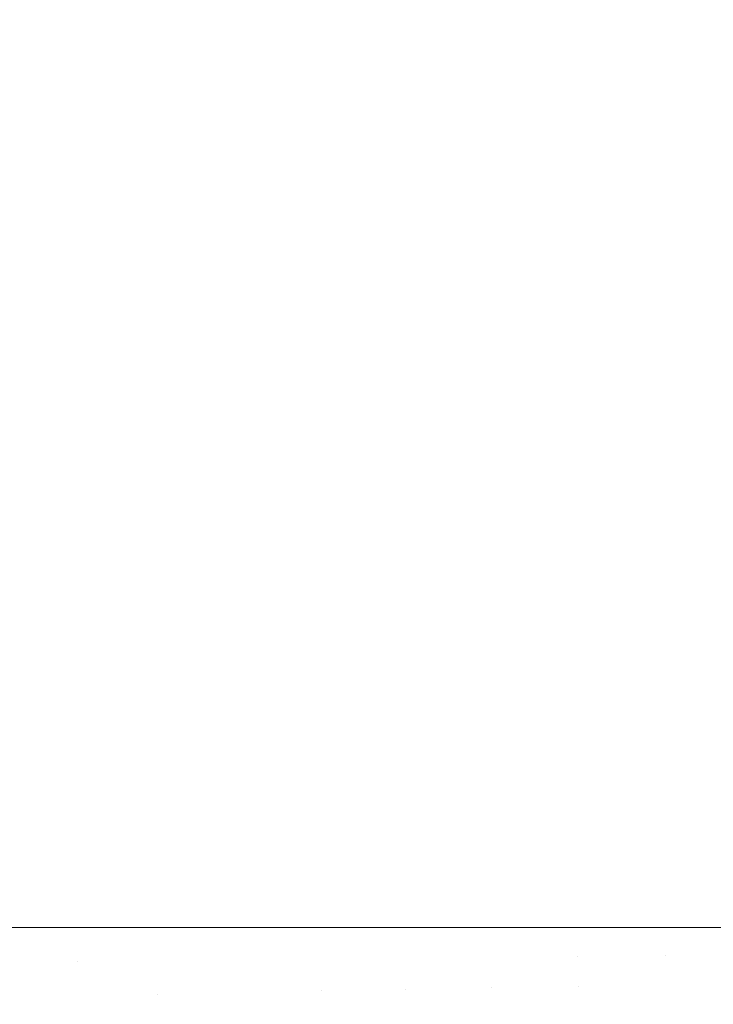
# Model space of a CAD drawing. Header units: centimetres. Extents: x -44.1 to 45.2, y 4.2 to 6.
# Tile 40 of 256: x -44.0532 to -44.0277, y 4.2974 to 4.3336. Entities that reach past the tile are written whole.
import ezdxf

# ---------------------------------------------------------------- set-up
doc = ezdxf.new("R2010")
doc.units = ezdxf.units.CM
doc.header["$LTSCALE"] = 2.54
doc.layers.add('Lucido design-1', color=7, linetype='Continuous')

# ---------------------------------------------------------------- blocks, each defined once
blk = doc.blocks.new('Gruppo-4-1')
at = {"color": 7, "linetype": 'Continuous', "lineweight": 9}
for points, invisible_edges in [([(-44.051116, 5.900212, -2276.2607), (-44.054121, 5.900212, -2276.263049), (-44.054121, 4.300212, -2276.263049), (-44.051116, 4.300212, -2276.2607)], 10), ([(-44.051116, 4.300212, -2276.98364), (-44.054121, 4.300212, -2276.981291), (-44.054121, 5.900212, -2276.981291), (-44.051116, 5.900212, -2276.98364)], 10), ([(-44.051116, 4.300212, -2276.2607), (-44.050148, 4.300212, -2276.259943), (-44.050148, 5.900212, -2276.259943), (-44.051116, 5.900212, -2276.2607)], 10), ([(-44.051116, 5.900212, -2276.98364), (-44.050148, 5.900212, -2276.984397), (-44.050148, 4.300212, -2276.984397), (-44.051116, 4.300212, -2276.98364)], 10), ([(-44.048196, 5.900212, -2276.258537), (-44.050148, 5.900212, -2276.259943), (-44.050148, 4.300212, -2276.259943), (-44.048196, 4.300212, -2276.258537)], 10), ([(-44.048196, 4.300212, -2276.985803), (-44.050148, 4.300212, -2276.984397), (-44.050148, 5.900212, -2276.984397), (-44.048196, 5.900212, -2276.985803)], 10), ([(-44.048196, 4.300212, -2276.258537), (-44.045805, 4.300212, -2276.256815), (-44.045805, 5.900212, -2276.256815), (-44.048196, 5.900212, -2276.258537)], 10), ([(-44.048196, 5.900212, -2276.985803), (-44.045805, 5.900212, -2276.987525), (-44.045805, 4.300212, -2276.987525), (-44.048196, 4.300212, -2276.985803)], 10), ([(-44.042166, 5.900212, -2276.254404), (-44.045805, 5.900212, -2276.256815), (-44.045805, 4.300212, -2276.256815), (-44.042166, 4.300212, -2276.254404)], 10), ([(-44.045805, 5.900212, -2276.987525), (-44.041064, 5.900212, -2276.990665), (-44.041064, 4.300212, -2276.990665), (-44.042166, 4.300212, -2276.989936)], 10), ([(-44.042166, 4.300212, -2276.989936), (-44.045805, 4.300212, -2276.987525), (-44.045805, 5.900212, -2276.987525)], 10), ([(-44.042166, 4.300212, -2276.254404), (-44.041064, 4.300212, -2276.253675), (-44.041064, 5.900212, -2276.253675), (-44.042166, 5.900212, -2276.254404)], 10), ([(-44.039055, 5.900212, -2276.252454), (-44.041064, 5.900212, -2276.253675), (-44.041064, 4.300212, -2276.253675), (-44.039055, 4.300212, -2276.252454)], 10), ([(-44.041064, 5.900212, -2276.990665), (-44.035898, 5.900212, -2276.993804), (-44.035898, 4.300212, -2276.993804), (-44.03591, 4.300212, -2276.993797)], 10), ([(-44.03591, 4.300212, -2276.993797), (-44.041064, 4.300212, -2276.990665), (-44.041064, 5.900212, -2276.990665)], 10), ([(-44.03591, 5.900212, -2276.250543), (-44.039055, 5.900212, -2276.252454), (-44.039055, 4.300212, -2276.252454), (-44.035898, 4.300212, -2276.250536)], 10), ([(-44.035898, 4.300212, -2276.250536), (-44.035898, 5.900212, -2276.250536), (-44.03591, 5.900212, -2276.250543)], 9), ([(-44.032689, 5.900212, -2276.248754), (-44.035898, 5.900212, -2276.250536), (-44.035898, 4.300212, -2276.250536), (-44.032689, 4.300212, -2276.248754)], 10), ([(-44.035898, 5.900212, -2276.993804), (-44.030279, 5.900212, -2276.996924), (-44.030279, 4.300212, -2276.996924), (-44.032689, 4.300212, -2276.995586)], 10), ([(-44.032689, 4.300212, -2276.995586), (-44.035898, 4.300212, -2276.993804), (-44.035898, 5.900212, -2276.993804)], 10), ([(-44.032689, 4.300212, -2276.248754), (-44.030279, 4.300212, -2276.247416), (-44.030279, 5.900212, -2276.247416), (-44.032689, 5.900212, -2276.248754)], 10), ([(-44.026161, 5.900212, -2276.245334), (-44.030279, 5.900212, -2276.247416), (-44.030279, 4.300212, -2276.247416), (-44.026161, 4.300212, -2276.245334)], 10), ([(-44.030279, 5.900212, -2276.996924), (-44.024183, 5.900212, -2277.000005), (-44.024183, 4.300212, -2277.000005), (-44.02945, 4.300212, -2276.997343)], 10), ([(-44.02945, 4.300212, -2276.997343), (-44.030279, 4.300212, -2276.996924), (-44.030279, 5.900212, -2276.996924)], 10), ([(-44.05111, 4.29897, -2276.260685), (-44.051116, 4.300212, -2276.2607), (-44.054121, 4.300212, -2276.263049), (-44.05395, 4.298943, -2276.262924)], 13), ([(-44.05395, 4.298943, -2276.981416), (-44.054121, 4.300212, -2276.981291), (-44.051116, 4.300212, -2276.98364), (-44.05111, 4.29897, -2276.983655)], 13), ([(-44.050148, 4.300212, -2276.259943), (-44.051116, 4.300212, -2276.2607), (-44.05111, 4.29897, -2276.260685)], 10), ([(-44.05111, 4.29897, -2276.983655), (-44.051116, 4.300212, -2276.98364), (-44.050148, 4.300212, -2276.984397)], 9), ([(-44.05111, 4.29897, -2276.260685), (-44.05106, 4.297709, -2276.260685), (-44.050148, 4.300212, -2276.259943)], 11), ([(-44.050148, 4.300212, -2276.984397), (-44.05106, 4.297709, -2276.983655), (-44.05111, 4.29897, -2276.983655)], 11), ([(-44.050148, 4.300212, -2276.259943), (-44.05106, 4.297709, -2276.260685), (-44.048146, 4.297764, -2276.258516)], 11), ([(-44.048146, 4.297764, -2276.985824), (-44.05106, 4.297709, -2276.983655), (-44.050148, 4.300212, -2276.984397)], 11), ([(-44.048146, 4.297764, -2276.258516), (-44.048196, 4.300212, -2276.258537), (-44.050148, 4.300212, -2276.259943)], 9), ([(-44.050148, 4.300212, -2276.984397), (-44.048196, 4.300212, -2276.985803), (-44.048146, 4.297764, -2276.985824)], 10), ([(-44.045805, 4.300212, -2276.256815), (-44.048196, 4.300212, -2276.258537), (-44.048146, 4.297764, -2276.258516)], 10), ([(-44.048146, 4.297764, -2276.985824), (-44.048196, 4.300212, -2276.985803), (-44.045805, 4.300212, -2276.987525)], 9), ([(-44.048146, 4.297764, -2276.258516), (-44.045162, 4.297821, -2276.256417), (-44.045805, 4.300212, -2276.256815)], 11), ([(-44.045805, 4.300212, -2276.987525), (-44.045162, 4.297821, -2276.987923), (-44.048146, 4.297764, -2276.985824)], 11), ([(-44.042166, 4.300212, -2276.254404), (-44.045805, 4.300212, -2276.256815), (-44.045162, 4.297821, -2276.256417), (-44.042114, 4.297879, -2276.254388)], 14), ([(-44.042114, 4.297879, -2276.989952), (-44.045162, 4.297821, -2276.987923), (-44.045805, 4.300212, -2276.987525), (-44.042166, 4.300212, -2276.989936)], 11), ([(-44.041064, 4.300212, -2276.253675), (-44.042166, 4.300212, -2276.254404), (-44.042114, 4.297879, -2276.254388)], 10), ([(-44.042114, 4.297879, -2276.989952), (-44.042166, 4.300212, -2276.989936), (-44.041064, 4.300212, -2276.990665)], 9), ([(-44.041064, 4.300212, -2276.253675), (-44.042114, 4.297879, -2276.254388), (-44.039009, 4.297937, -2276.25243)], 11), ([(-44.041064, 4.300212, -2276.990665), (-44.039009, 4.297937, -2276.99191), (-44.042114, 4.297879, -2276.989952)], 11), ([(-44.039009, 4.297937, -2276.25243), (-44.039055, 4.300212, -2276.252454), (-44.041064, 4.300212, -2276.253675)], 9), ([(-44.039009, 4.297937, -2276.99191), (-44.041064, 4.300212, -2276.990665), (-44.03591, 4.300212, -2276.993797)], 9), ([(-44.035898, 4.300212, -2276.250536), (-44.039055, 4.300212, -2276.252454), (-44.039009, 4.297937, -2276.25243)], 10), ([(-44.039009, 4.297937, -2276.25243), (-44.035851, 4.297997, -2276.250543), (-44.035898, 4.300212, -2276.250536)], 11), ([(-44.03591, 4.300212, -2276.993797), (-44.035851, 4.297997, -2276.993797), (-44.039009, 4.297937, -2276.99191)], 11), ([(-44.035851, 4.297997, -2276.993797), (-44.03591, 4.300212, -2276.993797), (-44.035898, 4.300212, -2276.993804)], 9), ([(-44.032689, 4.300212, -2276.248754), (-44.035898, 4.300212, -2276.250536), (-44.035851, 4.297997, -2276.250543)], 10), ([(-44.035898, 4.300212, -2276.993804), (-44.032689, 4.300212, -2276.995586), (-44.03269, 4.299143, -2276.995613)], 10), ([(-44.03269, 4.299143, -2276.995613), (-44.035851, 4.297997, -2276.993797), (-44.035898, 4.300212, -2276.993804)], 11), ([(-44.035851, 4.297997, -2276.250543), (-44.032647, 4.298058, -2276.248727), (-44.032689, 4.300212, -2276.248754)], 11), ([(-44.03269, 4.299143, -2276.995613), (-44.032689, 4.300212, -2276.995586), (-44.030279, 4.300212, -2276.996924)], 9), ([(-44.030279, 4.300212, -2276.996924), (-44.029443, 4.299174, -2276.997357), (-44.03269, 4.299143, -2276.995613)], 11), ([(-44.030279, 4.300212, -2276.247416), (-44.032689, 4.300212, -2276.248754), (-44.032647, 4.298058, -2276.248727)], 10), ([(-44.032647, 4.298058, -2276.248727), (-44.029401, 4.298119, -2276.246983), (-44.030279, 4.300212, -2276.247416)], 11), ([(-44.029401, 4.298119, -2276.246983), (-44.02612, 4.298182, -2276.245308), (-44.026161, 4.300212, -2276.245334), (-44.030279, 4.300212, -2276.247416)], 11), ([(-44.030279, 4.300212, -2276.996924), (-44.02945, 4.300212, -2276.997343), (-44.029443, 4.299174, -2276.997357)], 10), ([(-44.02945, 4.300212, -2276.997343), (-44.024183, 4.300212, -2277.000005), (-44.026161, 4.299205, -2276.999031), (-44.029443, 4.299174, -2276.997357)], 14), ([(-44.03269, 4.299143, -2276.995613), (-44.032647, 4.298058, -2276.995613), (-44.035851, 4.297997, -2276.993797)], 11), ([(-44.029401, 4.298119, -2276.997357), (-44.032647, 4.298058, -2276.995613), (-44.03269, 4.299143, -2276.995613), (-44.029443, 4.299174, -2276.997357)], 15), ([(-44.029443, 4.299174, -2276.997357), (-44.026161, 4.299205, -2276.999031), (-44.02612, 4.298182, -2276.999031), (-44.029401, 4.298119, -2276.997357)], 15), ([(-44.05395, 4.298943, -2276.262924), (-44.053899, 4.297655, -2276.262924), (-44.05106, 4.297709, -2276.260685), (-44.05111, 4.29897, -2276.260685)], 15), ([(-44.05111, 4.29897, -2276.983655), (-44.05106, 4.297709, -2276.983655), (-44.053899, 4.297655, -2276.981416), (-44.05395, 4.298943, -2276.981416)], 15), ([(-44.035667, 4.295715, -2276.250543), (-44.032468, 4.295838, -2276.248727), (-44.032647, 4.298058, -2276.248727), (-44.035851, 4.297997, -2276.250543)], 15), ([(-44.035667, 4.295715, -2276.993797), (-44.035851, 4.297997, -2276.993797), (-44.032647, 4.298058, -2276.995613), (-44.032573, 4.296956, -2276.995613)], 15), ([(-44.029401, 4.298119, -2276.246983), (-44.032647, 4.298058, -2276.248727), (-44.032468, 4.295838, -2276.248727), (-44.029227, 4.295963, -2276.246983)], 15), ([(-44.02933, 4.297049, -2276.997357), (-44.032573, 4.296956, -2276.995613), (-44.032647, 4.298058, -2276.995613), (-44.029401, 4.298119, -2276.997357)], 15), ([(-44.029227, 4.295963, -2276.246983), (-44.025951, 4.296089, -2276.245308), (-44.02612, 4.298182, -2276.245308), (-44.029401, 4.298119, -2276.246983)], 15), ([(-44.029401, 4.298119, -2276.997357), (-44.02612, 4.298182, -2276.999031), (-44.026051, 4.297143, -2276.999031), (-44.02933, 4.297049, -2276.997357)], 15), ([(-44.050975, 4.296429, -2276.260685), (-44.05106, 4.297709, -2276.260685), (-44.053899, 4.297655, -2276.262924), (-44.053812, 4.296347, -2276.262924)], 15), ([(-44.053812, 4.296347, -2276.981416), (-44.053899, 4.297655, -2276.981416), (-44.05106, 4.297709, -2276.983655), (-44.050975, 4.296429, -2276.983655)], 15), ([(-44.048146, 4.297764, -2276.258516), (-44.05106, 4.297709, -2276.260685), (-44.050975, 4.296429, -2276.260685)], 11), ([(-44.050975, 4.296429, -2276.983655), (-44.05106, 4.297709, -2276.983655), (-44.048146, 4.297764, -2276.985824)], 11), ([(-44.050975, 4.296429, -2276.260685), (-44.050852, 4.295129, -2276.260685), (-44.047942, 4.295241, -2276.258516), (-44.048146, 4.297764, -2276.258516)], 15), ([(-44.048146, 4.297764, -2276.985824), (-44.047942, 4.295241, -2276.985824), (-44.050852, 4.295129, -2276.983655), (-44.050975, 4.296429, -2276.983655)], 15), ([(-44.047942, 4.295241, -2276.258516), (-44.044963, 4.295356, -2276.256417), (-44.045162, 4.297821, -2276.256417), (-44.048146, 4.297764, -2276.258516)], 15), ([(-44.048146, 4.297764, -2276.985824), (-44.045162, 4.297821, -2276.987923), (-44.044963, 4.295356, -2276.987923), (-44.047942, 4.295241, -2276.985824)], 15), ([(-44.042114, 4.297879, -2276.254388), (-44.045162, 4.297821, -2276.256417), (-44.044963, 4.295356, -2276.256417), (-44.04192, 4.295474, -2276.254388)], 15), ([(-44.04192, 4.295474, -2276.989952), (-44.044963, 4.295356, -2276.987923), (-44.045162, 4.297821, -2276.987923), (-44.042114, 4.297879, -2276.989952)], 15), ([(-44.04192, 4.295474, -2276.254388), (-44.03882, 4.295593, -2276.25243), (-44.039009, 4.297937, -2276.25243), (-44.042114, 4.297879, -2276.254388)], 15), ([(-44.042114, 4.297879, -2276.989952), (-44.039009, 4.297937, -2276.99191), (-44.03882, 4.295593, -2276.99191), (-44.04192, 4.295474, -2276.989952)], 15), ([(-44.035851, 4.297997, -2276.250543), (-44.039009, 4.297937, -2276.25243), (-44.03882, 4.295593, -2276.25243), (-44.035667, 4.295715, -2276.250543)], 15), ([(-44.035667, 4.295715, -2276.993797), (-44.03882, 4.295593, -2276.99191), (-44.039009, 4.297937, -2276.99191), (-44.035851, 4.297997, -2276.993797)], 15)]:
    blk.add_3dface(points, dxfattribs=dict(at, invisible_edges=invisible_edges))
blk = doc.blocks.new('Gruppo-5-1')
at = {"color": 7}
blk.add_blockref('Gruppo-4-1', (0, 0), dxfattribs=at)

msp = doc.modelspace()

# ---------------------------------------------------------------- block references
at = {"layer": 'Lucido design-1', "color": 7}
msp.add_blockref('Gruppo-5-1', (0, 0), dxfattribs=at)

doc.saveas('drawing.dxf')
